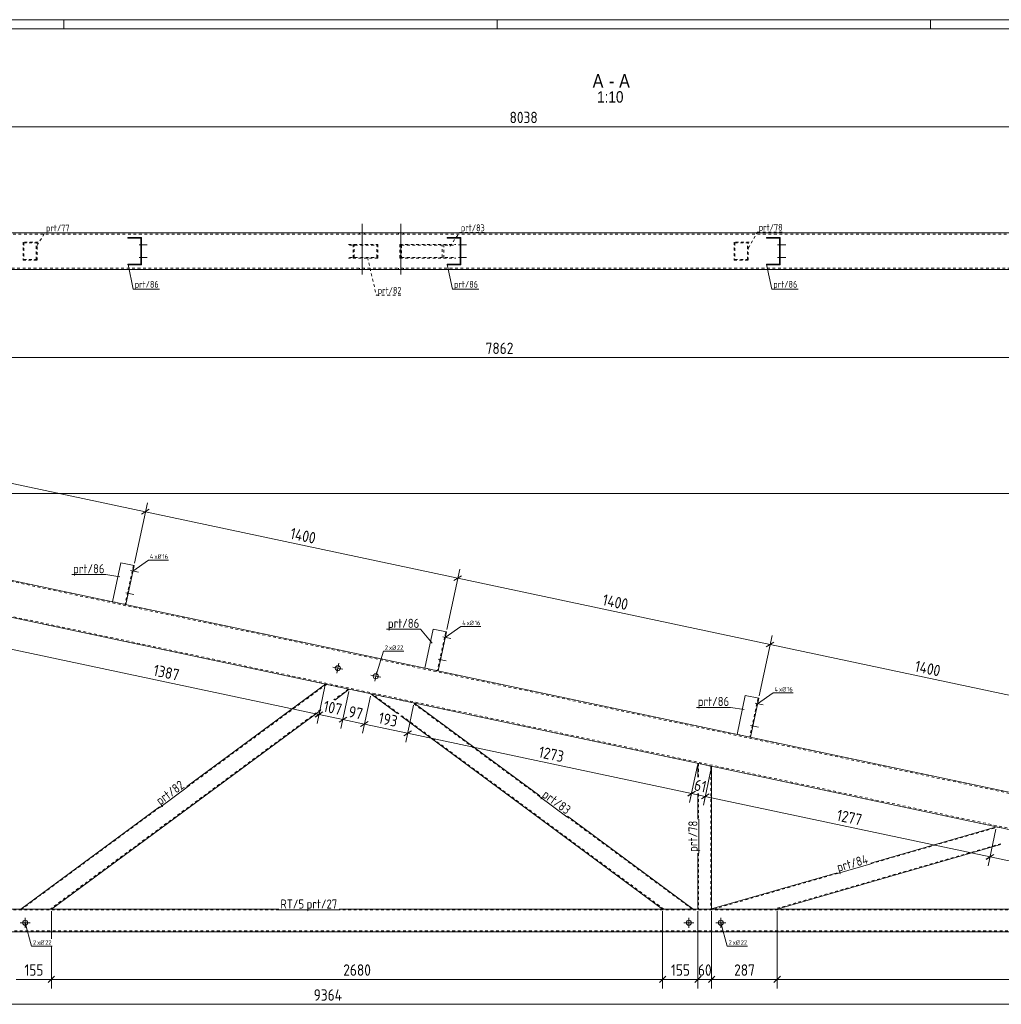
# Model space of a CAD drawing. Header units: millimetres. Extents: x 1 to 1188, y 1 to 840.
# Tile 6 of 7: x 409 to 839, y 408 to 840. Entities that reach past the tile are written whole.
import ezdxf

# ---------------------------------------------------------------- set-up
doc = ezdxf.new("R2010")
doc.units = ezdxf.units.MM
doc.header["$LTSCALE"] = 0.6
doc.linetypes.add('XKITLINE00', pattern=[0])
doc.linetypes.add('XKITLINE02', pattern=[4, 2, -2])
for name, color, linetype, lineweight in [('Bolt', 7, 'Continuous', 0), ('BoltMark', 3, 'Continuous', 0), ('DrawingSheet', 5, 'Continuous', 0), ('OtherObjectType', 1, 'Continuous', 0), ('Part', 2, 'Continuous', 0), ('PartMark', 3, 'Continuous', 0), ('Z-DIMENSIONS', 1, 'Continuous', 0)]:
    doc.layers.add(name, color=color, linetype=linetype, lineweight=lineweight)
doc.styles.add('ARIAL', font='ARIAL.TTF')
doc.styles.add('ISOCPEUR', font='ISOCPEUR.TTF')

msp = doc.modelspace()

# ---------------------------------------------------------------- linework, layer by layer
at = {"layer": 'Bolt', "color": 4, "linetype": 'XKITLINE00', "lineweight": 0}
for p, q in [((558.72, 728.19), (558.72, 750.44)), ((575.72, 728.19), (575.72, 750.44)), ((557.62, 745.95), (557.62, 746.45)), ((559.82, 745.95), (559.82, 746.45)), ((574.62, 745.95), (574.62, 746.45)), ((576.82, 745.95), (576.82, 746.45)), ((460.91, 741.2), (464.46, 741.2)), ((460.91, 741.2), (464.46, 741.2)), ((461.66, 742), (461.96, 742)), ((461.66, 742), (461.96, 742)), ((461.66, 740.4), (461.96, 740.4)), ((461.66, 740.4), (461.96, 740.4)), ((600.91, 741.2), (604.46, 741.2)), ((600.91, 741.2), (604.46, 741.2)), ((601.66, 742), (601.96, 742)), ((601.66, 742), (601.96, 742)), ((601.66, 740.4), (601.96, 740.4)), ((601.66, 740.4), (601.96, 740.4)), ((740.91, 741.2), (744.46, 741.2)), ((740.91, 741.2), (744.46, 741.2)), ((741.66, 742), (741.96, 742)), ((741.66, 742), (741.96, 742)), ((741.66, 740.4), (741.96, 740.4)), ((741.66, 740.4), (741.96, 740.4)), ((460.91, 735.7), (464.46, 735.7)), ((460.91, 735.7), (464.46, 735.7)), ((461.66, 736.5), (461.96, 736.5)), ((461.66, 736.5), (461.96, 736.5)), ((461.66, 734.9), (461.96, 734.9)), ((461.66, 734.9), (461.96, 734.9)), ((600.91, 735.7), (604.46, 735.7)), ((600.91, 735.7), (604.46, 735.7)), ((601.66, 736.5), (601.96, 736.5)), ((601.66, 736.5), (601.96, 736.5)), ((601.66, 734.9), (601.96, 734.9)), ((601.66, 734.9), (601.96, 734.9)), ((740.91, 735.7), (744.46, 735.7)), ((740.91, 735.7), (744.46, 735.7)), ((741.66, 736.5), (741.96, 736.5)), ((741.66, 736.5), (741.96, 736.5)), ((741.66, 734.9), (741.96, 734.9)), ((741.66, 734.9), (741.96, 734.9)), ((557.62, 730.45), (557.62, 730.95)), ((559.82, 730.45), (559.82, 730.95)), ((574.62, 730.45), (574.62, 730.95)), ((576.82, 730.45), (576.82, 730.95)), ((457.18, 598.34), (460.65, 597.6)), ((457.18, 598.34), (460.65, 597.6)), ((457.75, 597.4), (458.04, 597.33)), ((457.75, 597.4), (458.04, 597.33)), ((458.08, 598.96), (458.37, 598.9)), ((458.08, 598.96), (458.37, 598.9)), ((455.1, 588.55), (458.57, 587.82)), ((455.1, 588.55), (458.57, 587.82)), ((455.67, 587.62), (455.96, 587.55)), ((455.67, 587.62), (455.96, 587.55)), ((456, 589.18), (456.29, 589.12)), ((456, 589.18), (456.29, 589.12)), ((594.12, 569.23), (597.59, 568.49)), ((594.12, 569.23), (597.59, 568.49)), ((594.69, 568.29), (594.98, 568.23)), ((594.69, 568.29), (594.98, 568.23)), ((595.02, 569.86), (595.31, 569.79)), ((595.02, 569.86), (595.31, 569.79)), ((547.61, 553.35), (548.53, 557.66)), ((592.04, 559.45), (595.51, 558.71)), ((592.04, 559.45), (595.51, 558.71)), ((592.61, 558.51), (592.9, 558.45)), ((592.61, 558.51), (592.9, 558.45)), ((592.94, 560.07), (593.23, 560.01)), ((592.94, 560.07), (593.23, 560.01)), ((550.22, 555.05), (545.92, 555.96)), ((564.24, 549.82), (565.16, 554.12)), ((566.85, 551.51), (562.55, 552.43)), ((731.06, 540.12), (734.53, 539.38)), ((731.06, 540.12), (734.53, 539.38)), ((731.96, 540.75), (732.25, 540.69)), ((731.96, 540.75), (732.25, 540.69)), ((731.63, 539.18), (731.92, 539.12)), ((731.63, 539.18), (731.92, 539.12)), ((728.98, 530.34), (732.45, 529.6)), ((728.98, 530.34), (732.45, 529.6)), ((729.55, 529.4), (729.84, 529.34)), ((729.55, 529.4), (729.84, 529.34)), ((729.88, 530.97), (730.17, 530.9)), ((729.88, 530.97), (730.17, 530.9)), ((410.98, 441.67), (410.98, 446.07)), ((701.98, 441.67), (701.98, 446.07)), ((715.98, 441.67), (715.98, 446.07)), ((408.78, 443.87), (413.18, 443.87)), ((699.78, 443.87), (704.18, 443.87)), ((713.78, 443.87), (718.18, 443.87))]:
    msp.add_line(p, q, dxfattribs=at)
for centre in [(548.07, 555.51), (564.7, 551.97), (410.98, 443.87), (701.98, 443.87), (715.98, 443.87)]:
    msp.add_circle(centre, 1.1, dxfattribs=at)
at = {"layer": 'BoltMark', "color": 4, "linetype": 'XKITLINE00', "lineweight": 0}
for p, q in [((458.16, 598.13), (465.04, 602.89)), ((465.04, 602.89), (473.8, 602.89)), ((595.1, 569.02), (601.98, 573.78)), ((601.98, 573.78), (610.74, 573.78)), ((564.7, 551.97), (568.06, 562.93)), ((568.06, 562.93), (576.99, 562.93)), ((732.04, 539.91), (738.92, 544.68)), ((738.92, 544.68), (747.68, 544.68)), ((410.98, 443.87), (413.82, 433.58)), ((715.98, 443.87), (718.82, 433.58)), ((413.82, 433.58), (422.75, 433.58)), ((718.82, 433.58), (727.75, 433.58))]:
    msp.add_line(p, q, dxfattribs=at)
at = {"layer": 'DrawingSheet', "color": 2, "linetype": 'XKITLINE00', "lineweight": 0}
for p, q in [((1188, 840), (1, 840)), ((428, 836), (428, 840)), ((618, 836), (618, 840)), ((808, 836), (808, 840))]:
    msp.add_line(p, q, dxfattribs=at)
at = {"layer": 'DrawingSheet', "color": 3, "linetype": 'XKITLINE00', "lineweight": 0}
msp.add_line((1184, 836), (5, 836), dxfattribs=at)
at = {"layer": 'Part', "color": 2, "linetype": 'XKITLINE00', "lineweight": 0}
for p, q in [((227.49, 746.45), (1031.28, 746.45)), ((455.96, 744.15), (455.96, 744.45)), ((455.96, 744.45), (461.96, 744.45)), ((461.66, 744.15), (455.96, 744.15)), ((461.66, 732.75), (461.66, 744.15)), ((461.96, 744.45), (461.96, 732.45)), ((595.96, 744.15), (595.96, 744.45)), ((595.96, 744.45), (601.96, 744.45)), ((601.66, 744.15), (595.96, 744.15)), ((601.66, 732.75), (601.66, 744.15)), ((601.96, 744.45), (601.96, 732.45)), ((735.96, 744.15), (735.96, 744.45)), ((735.96, 744.45), (741.96, 744.45)), ((741.66, 744.15), (735.96, 744.15)), ((741.66, 732.75), (741.66, 744.15)), ((741.96, 744.45), (741.96, 732.45)), ((227.49, 730.45), (1031.28, 730.45)), ((455.96, 732.45), (455.96, 732.75)), ((455.96, 732.75), (461.66, 732.75)), ((461.96, 732.45), (455.96, 732.45)), ((595.96, 732.45), (595.96, 732.75)), ((595.96, 732.75), (601.66, 732.75)), ((601.96, 732.45), (595.96, 732.45)), ((735.96, 732.45), (735.96, 732.75)), ((735.96, 732.75), (741.66, 732.75)), ((741.96, 732.45), (735.96, 732.45)), ((973.01, 457.01), (222.42, 616.55)), ((976.34, 472.66), (368.06, 601.95)), ((452.86, 601.81), (449.22, 584.7)), ((458.73, 600.56), (452.86, 601.81)), ((455.09, 583.45), (458.73, 600.56)), ((589.8, 572.7), (586.16, 555.59)), ((595.67, 571.46), (589.8, 572.7)), ((592.03, 554.35), (595.67, 571.46)), ((542.64, 548.49), (481.84, 503.62)), ((553.1, 546.26), (546.69, 541.53)), ((574.16, 535.7), (562.58, 544.25)), ((636.7, 499.49), (581.5, 540.23)), ((726.74, 543.6), (723.1, 526.49)), ((732.61, 542.35), (726.74, 543.6)), ((728.97, 525.24), (732.61, 542.35)), ((540.45, 536.93), (422.48, 449.87)), ((690.46, 449.87), (575.62, 534.63)), ((705.97, 513.77), (705.97, 507.72)), ((711.97, 512.49), (711.97, 449.87)), ((705.97, 500.57), (705.97, 489.3)), ((469.81, 494.74), (409.01, 449.87)), ((703.93, 449.87), (648.73, 490.61)), ((836.85, 485.95), (781.71, 470.03)), ((838.68, 478.15), (740.71, 449.87)), ((705.97, 474.35), (705.97, 449.87)), ((767.01, 465.79), (711.97, 449.9)), ((522.26, 449.87), (75.5, 449.87)), ((995.47, 449.87), (548.72, 449.87)), ((995.47, 439.87), (75.5, 439.87))]:
    msp.add_line(p, q, dxfattribs=at)
at = {"layer": 'Part', "color": 7, "linetype": 'XKITLINE02', "lineweight": 0}
for p, q in [((1030.88, 745.95), (227.49, 745.95)), ((416.67, 742.45), (410.03, 742.45)), ((410.03, 742.45), (410.03, 734.45)), ((410.34, 742.15), (416.37, 742.15)), ((410.34, 742.15), (410.34, 734.75)), ((415.86, 734.75), (415.86, 742.15)), ((416.17, 734.45), (416.17, 742.45)), ((552.75, 741.45), (565.56, 741.45)), ((553.15, 741.15), (565.16, 741.15)), ((554.86, 735.45), (554.86, 741.45)), ((555.27, 735.75), (555.27, 741.15)), ((565.16, 735.75), (565.16, 741.15)), ((565.56, 735.45), (565.56, 741.45)), ((575.25, 741.45), (599.84, 741.45)), ((575.25, 741.45), (575.25, 735.45)), ((575.97, 741.15), (599.12, 741.15)), ((575.97, 741.15), (575.97, 735.75)), ((593.87, 735.75), (593.87, 741.15)), ((594.59, 735.45), (594.59, 741.45)), ((728.49, 742.45), (721.85, 742.45)), ((721.85, 742.45), (721.85, 734.45)), ((722.15, 742.15), (728.18, 742.15)), ((722.15, 742.15), (722.15, 734.75)), ((727.67, 734.75), (727.67, 742.15)), ((727.98, 734.45), (727.98, 742.45)), ((410.03, 734.45), (416.67, 734.45)), ((410.34, 734.75), (416.37, 734.75)), ((565.56, 735.45), (552.75, 735.45)), ((553.15, 735.75), (565.16, 735.75)), ((575.25, 735.45), (599.84, 735.45)), ((575.97, 735.75), (599.12, 735.75)), ((721.85, 734.45), (728.49, 734.45)), ((722.15, 734.75), (728.18, 734.75)), ((227.49, 730.95), (1030.88, 730.95)), ((1011.47, 464.68), (225.64, 631.71)), ((996.47, 452.54), (222.53, 617.04)), ((458.43, 600.63), (454.79, 583.51)), ((449.22, 584.7), (449.22, 584.69)), ((449.22, 584.69), (449.22, 584.7)), ((449.22, 584.69), (449.22, 584.7)), ((449.22, 584.7), (449.22, 584.69)), ((449.22, 584.69), (455.09, 583.45)), ((455.09, 583.45), (455.09, 583.45)), ((455.09, 583.45), (455.09, 583.45)), ((595.37, 571.52), (591.73, 554.4)), ((586.16, 555.59), (592.03, 554.34)), ((586.16, 555.59), (586.16, 555.59)), ((586.16, 555.59), (586.16, 555.59)), ((586.16, 555.59), (586.16, 555.59)), ((586.16, 555.59), (586.16, 555.59)), ((592.03, 554.34), (592.03, 554.35)), ((592.03, 554.35), (592.03, 554.34)), ((543.03, 548.4), (482.02, 503.38)), ((542.64, 548.49), (553.1, 546.26)), ((552.71, 546.35), (546.3, 541.62)), ((562.58, 544.25), (581.5, 540.23)), ((574.87, 535.55), (563.29, 544.1)), ((636.52, 499.25), (580.79, 540.38)), ((732.31, 542.41), (728.68, 525.29)), ((540.55, 537.37), (421.98, 449.87)), ((690.97, 449.87), (575.68, 534.95)), ((723.1, 526.49), (723.1, 526.48)), ((723.1, 526.48), (723.1, 526.49)), ((723.1, 526.48), (723.1, 526.49)), ((723.1, 526.49), (723.1, 526.48)), ((723.1, 526.48), (728.97, 525.23)), ((728.97, 525.23), (728.97, 525.24)), ((728.97, 525.24), (728.97, 525.23)), ((711.97, 512.49), (705.97, 513.77)), ((706.27, 513.71), (706.27, 507.66)), ((711.67, 512.56), (711.67, 449.87)), ((706.27, 500.5), (706.27, 489.3)), ((469.99, 494.5), (409.52, 449.87)), ((703.43, 449.87), (648.55, 490.37)), ((781.79, 469.74), (837.47, 485.82)), ((836.85, 485.95), (853.46, 482.42)), ((838.75, 478.49), (739.63, 449.87)), ((706.27, 474.35), (706.27, 449.87)), ((712.95, 449.87), (767.1, 465.5)), ((522.26, 449.47), (75.5, 449.47)), ((422.48, 449.87), (409.01, 449.87)), ((548.72, 449.47), (522.26, 449.47)), ((995.47, 449.47), (548.72, 449.47)), ((703.93, 449.87), (690.46, 449.87)), ((711.97, 449.87), (705.97, 449.87)), ((711.87, 449.87), (711.97, 449.9)), ((740.71, 449.87), (711.87, 449.87)), ((995.47, 440.27), (75.5, 440.27))]:
    msp.add_line(p, q, dxfattribs=at)
at = {"layer": 'PartMark', "color": 7, "linetype": 'XKITLINE02', "lineweight": 0}
for p, q in [((416.27, 740.9), (419.51, 746.51)), ((419.51, 746.51), (431.02, 746.51)), ((597.22, 740.58), (601.43, 746.59)), ((601.43, 746.59), (612.94, 746.59)), ((728.08, 739.84), (732.03, 746.81)), ((732.03, 746.81), (743.54, 746.81)), ((561.08, 735.72), (564.96, 719.13)), ((564.96, 719.13), (576.47, 719.13))]:
    msp.add_line(p, q, dxfattribs=at)
at = {"layer": 'PartMark', "color": 7, "linetype": 'XKITLINE00', "lineweight": 0}
for p, q in [((456.07, 732.63), (458.4, 721.83)), ((596.07, 732.63), (598.4, 721.83)), ((736.07, 732.63), (738.4, 721.83)), ((458.4, 721.83), (469.91, 721.83)), ((598.4, 721.83), (609.91, 721.83)), ((738.4, 721.83), (749.91, 721.83)), ((431.4, 596.55), (446.35, 596.55)), ((452.42, 595.65), (446.35, 596.55)), ((569.41, 572.6), (584.36, 572.6)), ((589.36, 566.54), (584.36, 572.6)), ((705.29, 538.33), (720.24, 538.33)), ((726.3, 537.43), (720.24, 538.33)), ((470.05, 494.42), (482.08, 503.3)), ((636.46, 499.17), (648.49, 490.29)), ((706.37, 474.35), (706.37, 489.3)), ((767.12, 465.41), (781.82, 469.65)), ((522.26, 449.47), (548.72, 449.47))]:
    msp.add_line(p, q, dxfattribs=at)
at = {"layer": 'Z-DIMENSIONS', "color": 7, "linetype": 'XKITLINE00', "lineweight": 0}
for p, q in [((227.49, 793.02), (1031.28, 793.02)), ((225.78, 691.75), (1011.97, 691.75)), ((326.79, 653.22), (463.73, 624.12)), ((226.75, 632.2), (1137.73, 632.2)), ((458.93, 601.54), (464.58, 628.13)), ((458.93, 601.54), (464.58, 628.13)), ((465.41, 625.21), (462.05, 623.03)), ((465.41, 625.21), (462.05, 623.03)), ((463.73, 624.12), (600.67, 595.01)), ((595.87, 572.43), (601.53, 599.02)), ((595.87, 572.43), (601.53, 599.02)), ((602.35, 596.1), (599, 593.92)), ((602.35, 596.1), (599, 593.92)), ((600.67, 595.01), (737.61, 565.9)), ((732.82, 543.33), (738.47, 569.91)), ((732.82, 543.33), (738.47, 569.91)), ((739.29, 566.99), (735.94, 564.82)), ((739.29, 566.99), (735.94, 564.82)), ((737.61, 565.9), (874.56, 536.8)), ((404.15, 564.02), (539.81, 535.18)), ((542.43, 547.51), (538.98, 531.27)), ((542.43, 547.51), (538.99, 531.31)), ((552.89, 545.29), (549.45, 529.09)), ((552.89, 545.29), (549.45, 529.09)), ((562.37, 543.27), (558.93, 527.07)), ((562.37, 543.27), (558.93, 527.08)), ((540.57, 535.68), (538.13, 534.09)), ((541.5, 536.31), (538.14, 534.13)), ((581.29, 539.25), (577.85, 523.06)), ((581.29, 539.25), (577.85, 523.06)), ((539.82, 535.22), (550.28, 533)), ((551.96, 534.09), (548.6, 531.91)), ((551.27, 533.64), (548.6, 531.91)), ((550.28, 533), (559.76, 530.99)), ((561.44, 532.08), (558.08, 529.9)), ((561.44, 532.08), (558.08, 529.9)), ((559.76, 530.99), (578.68, 526.97)), ((580.36, 528.06), (577, 525.88)), ((580.36, 528.06), (577, 525.88)), ((578.68, 526.97), (703.16, 500.52)), ((705.77, 512.79), (702.33, 496.64)), ((705.77, 512.79), (704.74, 507.99)), ((711.77, 511.52), (708.33, 495.36)), ((711.77, 511.52), (710.74, 506.71)), ((704.84, 501.64), (701.49, 499.46)), ((703.29, 501.14), (702.32, 496.6)), ((703.91, 501.01), (701.48, 499.43)), ((703.16, 500.55), (709.16, 499.28)), ((710.84, 500.37), (707.49, 498.19)), ((710.84, 500.37), (707.49, 498.19)), ((709.29, 499.86), (708.33, 495.37)), ((709.16, 499.28), (834.04, 472.74)), ((836.64, 484.97), (833.21, 468.82)), ((836.64, 484.97), (833.22, 468.86)), ((835.72, 473.82), (832.36, 471.65)), ((835.73, 473.86), (832.37, 471.68)), ((834.05, 472.77), (850.66, 469.24)), ((422.48, 448.87), (422.48, 436.78)), ((422.48, 448.87), (422.48, 436.78)), ((690.46, 448.87), (690.46, 415)), ((690.46, 448.87), (690.46, 415)), ((705.97, 448.87), (705.97, 415)), ((705.97, 448.87), (705.97, 426.6)), ((711.97, 448.87), (711.97, 415)), ((711.97, 448.87), (711.97, 426.6)), ((740.71, 448.87), (740.71, 415)), ((740.71, 448.87), (740.71, 415)), ((422.48, 433.58), (422.48, 415)), ((422.48, 433.58), (422.48, 415)), ((406.97, 419), (422.48, 419)), ((423.9, 420.41), (421.07, 417.58)), ((423.9, 420.41), (421.07, 417.58)), ((422.48, 419), (690.46, 419)), ((691.88, 420.41), (689.05, 417.58)), ((691.88, 420.41), (689.05, 417.58)), ((690.46, 419), (705.97, 419)), ((707.39, 420.41), (704.56, 417.58)), ((706.57, 419.6), (704.56, 417.58)), ((705.97, 419.6), (705.97, 415)), ((705.97, 419), (711.97, 419)), ((713.39, 420.41), (710.56, 417.58)), ((712.57, 419.6), (710.56, 417.58)), ((711.97, 419.6), (711.97, 415)), ((711.97, 419), (740.71, 419)), ((713.39, 420.41), (712.98, 420.01)), ((742.13, 420.41), (739.3, 417.58)), ((742.13, 420.41), (739.3, 417.58)), ((740.71, 419), (995.97, 419)), ((75.5, 408.07), (1011.94, 408.07))]:
    msp.add_line(p, q, dxfattribs=at)
at = {"layer": 'Z-DIMENSIONS', "color": 3}
for p in [(463.73, 624.12), (463.73, 624.12), (600.67, 595.01), (600.67, 595.01), (737.61, 565.9), (737.61, 565.9), (539.81, 535.18), (539.82, 535.22), (550.28, 533), (550.28, 533), (559.76, 530.99), (559.76, 530.99), (578.68, 526.97), (578.68, 526.97), (703.16, 500.55), (703.16, 500.52), (709.16, 499.28), (709.16, 499.28), (834.04, 472.74), (834.05, 472.77), (422.48, 419), (422.48, 419), (690.46, 419), (690.46, 419), (705.97, 419), (705.97, 419), (711.97, 419), (711.97, 419), (740.71, 419), (740.71, 419)]:
    msp.add_point(p, dxfattribs=at)

# ---------------------------------------------------------------- texts
at = {"layer": 'BoltMark', "color": 4, "style": 'ISOCPEUR', "width": 0.85}
for s, p in [('4', (465.64, 603.49)), ('xØ', (467.61, 603.49)), ('16', (471.13, 603.49)), ('4', (602.58, 574.38)), ('xØ', (604.55, 574.38)), ('16', (608.07, 574.38)), ('2', (568.66, 563.53)), ('xØ', (570.47, 563.53)), ('22', (573.99, 563.53)), ('4', (739.52, 545.28)), ('xØ', (741.49, 545.28)), ('16', (745.01, 545.28)), ('xØ', (416.22, 434.18)), ('xØ', (721.22, 434.18)), ('2', (414.42, 434.18)), ('22', (419.74, 434.18)), ('2', (719.42, 434.18)), ('22', (724.74, 434.18))]:
    msp.add_text(s, height=2, dxfattribs=at).set_placement(p)
at = {"layer": 'OtherObjectType', "color": 6, "style": 'ARIAL', "width": 0.85}
for s, height, p in [('A', 6, (659.77, 810.12)), ('-', 6, (666.91, 810.12)), ('A', 6, (671.38, 810.12)), ('1:10', 5, (661.75, 803.62))]:
    msp.add_text(s, height=height, dxfattribs=at).set_placement(p)
at = {"layer": 'PartMark', "color": 3, "style": 'ISOCPEUR', "width": 0.85}
for s, height, p in [('prt/77', 3, (420.11, 747.11)), ('prt/83', 3, (602.03, 747.19)), ('prt/78', 3, (732.63, 747.41)), ('prt/86', 3, (459, 722.43)), ('prt/86', 3, (599, 722.43)), ('prt/86', 3, (739, 722.43)), ('prt/82', 3, (565.56, 719.73)), ('prt/86', 4, (432, 597.15)), ('prt/86', 4, (570.01, 573.2)), ('prt/86', 4, (705.89, 538.93)), ('prt/27', 4, (534.37, 450.07))]:
    msp.add_text(s, height=height, dxfattribs=at).set_placement(p)
for s, rotation, p in [('prt/82', 36.4287, (470.17, 495.26)), ('prt/83', -36.4287, (637.3, 499.29)), ('prt/78', 90.0002, (705.77, 474.95)), ('prt/84', 16.1058, (767.53, 466.15))]:
    msp.add_text(s, height=4, rotation=rotation, dxfattribs=at).set_placement(p)
at = {"layer": 'PartMark', "color": 1, "style": 'ISOCPEUR', "width": 0.85}
msp.add_text('RT/5', height=4, dxfattribs=at).set_placement((522.86, 450.07))
at = {"layer": 'Z-DIMENSIONS', "color": 3, "style": 'ISOCPEUR', "width": 0.85}
for s, p in [('8038', (623.37, 794.62)), ('7862', (612.86, 693.35)), ('155', (410.65, 420.6)), ('2680', (550.46, 420.6)), ('155', (694.14, 420.6)), ('60', (705.97, 420.6)), ('287', (721.83, 420.6)), ('9364', (537.49, 409.67))]:
    msp.add_text(s, height=5, dxfattribs=at).set_placement(p)
for s, p in [('1400', (526.86, 612.34)), ('1400', (663.8, 583.23)), ('1400', (800.74, 554.12)), ('1387', (466.85, 552.33)), ('107', (541.39, 536.52)), ('97', (552.41, 534.18)), ('193', (565.56, 531.39)), ('1273', (635.79, 516.47)), ('61', (703.97, 502.01)), ('1277', (766.47, 488.73))]:
    msp.add_text(s, height=5, rotation=-11.9977, dxfattribs=at).set_placement(p)

doc.saveas('drawing.dxf')
